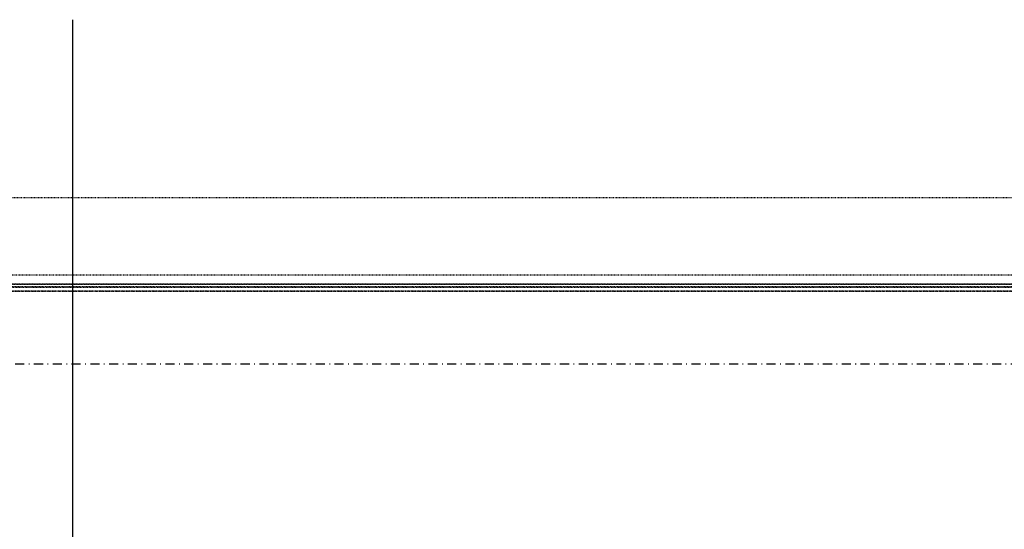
# Model space of a CAD drawing. Header units: centimetres. Extents: x 42630 to 130002, y 15 to 29179.
# Tile 13 of 165: x 49822 to 49960, y 4497 to 4569. Entities that reach past the tile are written whole.
import ezdxf

# ---------------------------------------------------------------- set-up
doc = ezdxf.new("R2010")
doc.units = ezdxf.units.CM
doc.header["$LTSCALE"] = 0.01
doc.linetypes.add('DASHDOT2', pattern=[12.7, 6.35, -3.175, 0, -3.175])
doc.linetypes.add('DASHED2', pattern=[9.525, 6.35, -3.175])
doc.layers.get('0').update_dxf_attribs({"color": 253})
for name, color, linetype in [('A-Grid', 253, 'DASHDOT2'), ('CKDRZWI_', 253, 'Continuous'), ('CKDRZWI_OS', 253, 'Continuous')]:
    doc.layers.add(name, color=color, linetype=linetype)

# ---------------------------------------------------------------- blocks, each defined once
blk = doc.blocks.new('A$7E8814A102C37C')
at = {"layer": 'A-Grid', "ltscale": 20}
blk.add_line((-237.5, -1667), (3157.5, -1667), dxfattribs=at)
blk = doc.blocks.new('A$7E8814B27261F1')
at = {"color": 7, "linetype": 'DASHED2', "ltscale": 10}
for p, q in [((222.1, 386.3), (222.1, 4363.7)), ((222.1, 4363.7), (222.1, 386.3)), ((222.1, 386.3), (222.1, 4363.7)), ((222.2, 386.4), (222.2, 4363.6)), ((222.2, 386.4), (222.2, 4363.6)), ((227.2, 391.2), (227.2, 4358.8)), ((231.8, 4366.8), (231.8, 374.1)), ((232.4, 4365.8), (232.4, 385)), ((228.5, 4357.6), (228.5, 392.4)), ((245, 4340), (245, 410)), ((353, 410), (353, 4340))]:
    blk.add_line(p, q, dxfattribs=at)

msp = doc.modelspace()

# ---------------------------------------------------------------- linework, layer by layer
at = {"layer": 'CKDRZWI_OS'}
msp.add_line((49829.127, 4568.941), (49829.127, 4425.811), dxfattribs=at)

# ---------------------------------------------------------------- block references
at = {"layer": 'A-Grid', "lineweight": -3}
msp.add_blockref('A$7E8814A102C37C', (49572.82, 6187.604), dxfattribs=at)
at = {"layer": 'CKDRZWI_', "xscale": 0.1, "yscale": 0.1, "zscale": 0.1, "rotation": 89.99999999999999}
msp.add_blockref('A$7E8814B27261F1', (50060.429, 4508.604), dxfattribs=at)

doc.saveas('drawing.dxf')
